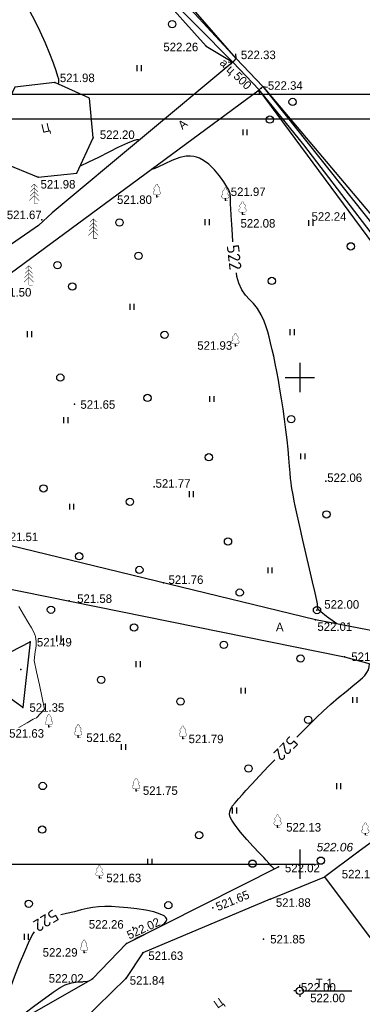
# Model space of a CAD drawing. Header units: millimetres. Extents: x 767170 to 66149698, y -983507 to 2493658.
# Tile 173 of 256: x 2530688 to 2565831, y -572026 to -470905. Entities that reach past the tile are written whole.
import ezdxf

# ---------------------------------------------------------------- set-up
doc = ezdxf.new("R2010")
doc.units = ezdxf.units.MM
doc.linetypes.add('Д_ТРОТ_ТРУБА', pattern=[3, 1.5, -1.5])
doc.linetypes.add('ДОРОГИ_СТРОЯЩ', pattern=[9, 8, -1])
for name, color, linetype in [('(001) Сетка', 92, 'Continuous'), ('(003) Пункты', 7, 'Continuous'), ('(004) Точки рельефа', 7, 'Continuous'), ('(004a) Точки рельефа (отк.)', 7, 'Continuous'), ('(017) Канализация', 33, 'KANALIS_K_1'), ('(022) Возд. Линии', 7, 'Continuous'), ('(025) Дорога', 7, 'Continuous'), ('(027) Гидрография', 7, 'Continuous'), ('(028) Гидротехн.', 7, 'Continuous'), ('(031) Горизонтали', 42, 'Continuous'), ('(035) Откосы', 7, 'Continuous'), ('(036) Растительность', 7, 'Continuous'), ('(038) Деревья', 7, 'Continuous'), ('A_STROYSETKA', 5, 'Continuous'), ('C-TOPO-MAJR', 9, 'Continuous')]:
    doc.layers.add(name, color=color, linetype=linetype)
doc.layers.add('(032) Горизонтали утолщенные', color=32, linetype='Continuous', lineweight=30)
doc.styles.add('BM-431', font='txt')
doc.styles.add('D-431', font='txt')
doc.styles.add('S', font='txtwr', dxfattribs={"oblique": 15})
doc.styles.get("Standard").update_dxf_attribs({"font": 'isocpeui.ttf'})
doc.styles.add('СПДС', font='isocpeur.ttf')
doc.linetypes.add('KANALIS_K_1', pattern='A,1,[">",Standard,S=1.8,R=0,X=-0.9,Y=-0.9],3,-1,["К",Standard,S=1.8,R=0,X=-0.9,Y=-0.9],-1,10', length=16)
doc.linetypes.add('ОТКОСЫ_НЕУКР', pattern='A,0.5,["|",Standard,S=1.2,R=0,X=0,Y=-1.2],1,["|",Standard,S=0.5,R=0,X=0,Y=-0.5],0.5', length=2)
doc.linetypes.add('ОТКОСЫ_НЕУКР1', pattern='A,0.5,["|",Standard,S=-1.2,R=0,X=0,Y=1.2],1,["|",Standard,S=-0.5,R=0,X=0,Y=0.5],0.5', length=2)
doc.linetypes.add('ОТКОСЫ_УКРЕП', pattern='A,0.5,["|",Standard,S=1.2,R=0,X=0,Y=-1.2],0.8,[".",Standard,S=1,R=0.1,X=0.1,Y=-1.2],0.1,["|",Standard,S=0.5,R=0,X=0,Y=-0.5],0', length=1.4)

# ---------------------------------------------------------------- blocks, each defined once
blk = doc.blocks.new('A11111111111')
blk.add_lwpolyline([(-186450, -2503181), (654550, -2503181), (654550, -1909181), (-186450, -1909181)], close=True)
blk.add_lwpolyline([(649550, -2498181), (-166450, -2498181), (-166450, -1914181), (649550, -1914181), (649550, -2498181)])
blk = doc.blocks.new('d')
at = {"layer": '(038) Деревья'}
blk.add_ellipse((0, 0), major_axis=(0.265, 0.265), ratio=1, start_param=5.497787, end_param=11.780972, dxfattribs=at)
blk = doc.blocks.new('ell')
at = {"const_width": 0.05}
for points in [[(0, 2), (-0.33, 1.67)], [(0, 0), (0, 2)], [(0, 2), (0.33, 1.67)], [(0, 1.2), (-0.44, 0.76)], [(0, 1.6), (-0.39, 1.21)], [(0, 1.6), (0.39, 1.21)], [(0, 1.2), (0.44, 0.76)], [(0, 0.8), (-0.5, 0.3)], [(0, 0.8), (0.5, 0.3)], [(0, 0), (0.38, 0)]]:
    blk.add_lwpolyline(points, dxfattribs=at)
blk = doc.blocks.new('I04010')
for p, q in [((-0.412273, 0.007146), (-0.412273, 1.207146)), ((0.387727, 1.207146), (0.387727, 0.007146))]:
    blk.add_line(p, q)
blk = doc.blocks.new('Setka')
at = {"layer": '(001) Сетка'}
for p, q in [((0, 1.5), (0, -1.5)), ((-1.5, 0), (1.5, 0))]:
    blk.add_line(p, q, dxfattribs=at)
blk = doc.blocks.new('karagach-flat-9-flat-1-flat-1')
at = {"layer": '(038) Деревья', "const_width": 0.0375}
for points in [[(-0.21, 1.01, 0.430853), (-0.26, 0.75, 0.548276)], [(-0.21, 1.01, 0.181567), (-0.12, 1.16, 0.303004)], [(0, 1.31, 0.246034), (-0.12, 1.16, 0.489079)], [(0, 1.31, -0.246034), (0.12, 1.16, -0.489079)], [(0.21, 1.01, -0.181567), (0.12, 1.16, -0.303004)], [(0.21, 1.01, -0.430853), (0.26, 0.75, -0.548276)], [(-0.31, 0.56, 0.626949), (-0.22, 0.21, 0.702465)], [(-0.31, 0.56, 0.383603), (-0.26, 0.75, 0.352912)], [(0.31, 0.56, -0.626949), (0.22, 0.21, -0.702465)], [(0.31, 0.56, -0.383603), (0.26, 0.75, -0.352912)]]:
    blk.add_lwpolyline(points, format="xyb", dxfattribs=at)
for points in [[(0, 0.21), (-0.22, 0.21)], [(0, 0), (0, 0.21)], [(0, 0.21), (0.22, 0.21)], [(0, 0), (0.28, 0)]]:
    blk.add_lwpolyline(points, dxfattribs=at)
at = {"layer": '(038) Деревья'}
blk.add_lwpolyline([(0, 0), (0, 0.21)], dxfattribs=at)
blk = doc.blocks.new('ell-flat-19-flat-1')
at = {"layer": '(038) Деревья', "const_width": 0.05}
for points in [[(0, 2), (-0.33, 1.67)], [(0, 0), (0, 2)], [(0, 2), (0.33, 1.67)], [(0, 1.2), (-0.44, 0.76)], [(0, 1.6), (-0.39, 1.21)], [(0, 1.6), (0.39, 1.21)], [(0, 1.2), (0.44, 0.76)], [(0, 0.8), (-0.5, 0.3)], [(0, 0.8), (0.5, 0.3)], [(0, 0), (0.38, 0)]]:
    blk.add_lwpolyline(points, dxfattribs=at)
blk = doc.blocks.new('karagach-flat-8-flat-1')
at = {"layer": '(038) Деревья', "const_width": 0.0375}
for points in [[(-0.21, 1.01, 0.430853), (-0.26, 0.75, 0.548276)], [(-0.21, 1.01, 0.181567), (-0.12, 1.16, 0.303004)], [(0, 1.31, 0.246034), (-0.12, 1.16, 0.489079)], [(0, 1.31, -0.246034), (0.12, 1.16, -0.489079)], [(0.21, 1.01, -0.181567), (0.12, 1.16, -0.303004)], [(0.21, 1.01, -0.430853), (0.26, 0.75, -0.548276)], [(-0.31, 0.56, 0.626949), (-0.22, 0.21, 0.702465)], [(-0.31, 0.56, 0.383603), (-0.26, 0.75, 0.352912)], [(0.31, 0.56, -0.626949), (0.22, 0.21, -0.702465)], [(0.31, 0.56, -0.383603), (0.26, 0.75, -0.352912)]]:
    blk.add_lwpolyline(points, format="xyb", dxfattribs=at)
for points in [[(0, 0.21), (-0.22, 0.21)], [(0, 0), (0, 0.21)], [(0, 0.21), (0.22, 0.21)], [(0, 0), (0.28, 0)]]:
    blk.add_lwpolyline(points, dxfattribs=at)
at = {"layer": '(038) Деревья'}
blk.add_lwpolyline([(0, 0), (0, 0.21)], dxfattribs=at)
blk = doc.blocks.new('karagach-flat-7-flat-1')
at = {"layer": '(038) Деревья', "const_width": 0.0375}
for points in [[(-0.21, 1.01, 0.430853), (-0.26, 0.75, 0.548276)], [(-0.21, 1.01, 0.181567), (-0.12, 1.16, 0.303004)], [(0, 1.31, 0.246034), (-0.12, 1.16, 0.489079)], [(0, 1.31, -0.246034), (0.12, 1.16, -0.489079)], [(0.21, 1.01, -0.181567), (0.12, 1.16, -0.303004)], [(0.21, 1.01, -0.430853), (0.26, 0.75, -0.548276)], [(-0.31, 0.56, 0.626949), (-0.22, 0.21, 0.702465)], [(-0.31, 0.56, 0.383603), (-0.26, 0.75, 0.352912)], [(0.31, 0.56, -0.626949), (0.22, 0.21, -0.702465)], [(0.31, 0.56, -0.383603), (0.26, 0.75, -0.352912)]]:
    blk.add_lwpolyline(points, format="xyb", dxfattribs=at)
for points in [[(0, 0.21), (-0.22, 0.21)], [(0, 0), (0, 0.21)], [(0, 0.21), (0.22, 0.21)], [(0, 0), (0.28, 0)]]:
    blk.add_lwpolyline(points, dxfattribs=at)
at = {"layer": '(038) Деревья'}
blk.add_lwpolyline([(0, 0), (0, 0.21)], dxfattribs=at)
blk = doc.blocks.new('karagach-flat-6-flat-1')
at = {"layer": '(038) Деревья', "const_width": 0.0375}
for points in [[(-0.21, 1.01, 0.430853), (-0.26, 0.75, 0.548276)], [(-0.21, 1.01, 0.181567), (-0.12, 1.16, 0.303004)], [(0, 1.31, 0.246034), (-0.12, 1.16, 0.489079)], [(0, 1.31, -0.246034), (0.12, 1.16, -0.489079)], [(0.21, 1.01, -0.181567), (0.12, 1.16, -0.303004)], [(0.21, 1.01, -0.430853), (0.26, 0.75, -0.548276)], [(-0.31, 0.56, 0.626949), (-0.22, 0.21, 0.702465)], [(-0.31, 0.56, 0.383603), (-0.26, 0.75, 0.352912)], [(0.31, 0.56, -0.626949), (0.22, 0.21, -0.702465)], [(0.31, 0.56, -0.383603), (0.26, 0.75, -0.352912)]]:
    blk.add_lwpolyline(points, format="xyb", dxfattribs=at)
for points in [[(0, 0.21), (-0.22, 0.21)], [(0, 0), (0, 0.21)], [(0, 0.21), (0.22, 0.21)], [(0, 0), (0.28, 0)]]:
    blk.add_lwpolyline(points, dxfattribs=at)
at = {"layer": '(038) Деревья'}
blk.add_lwpolyline([(0, 0), (0, 0.21)], dxfattribs=at)
blk = doc.blocks.new('karagach-flat-25-flat-1')
at = {"layer": '(038) Деревья', "const_width": 0.0375}
for points in [[(-0.21, 1.01, 0.430853), (-0.26, 0.75, 0.548276)], [(-0.21, 1.01, 0.181567), (-0.12, 1.16, 0.303004)], [(0, 1.31, 0.246034), (-0.12, 1.16, 0.489079)], [(0, 1.31, -0.246034), (0.12, 1.16, -0.489079)], [(0.21, 1.01, -0.181567), (0.12, 1.16, -0.303004)], [(0.21, 1.01, -0.430853), (0.26, 0.75, -0.548276)], [(-0.31, 0.56, 0.626949), (-0.22, 0.21, 0.702465)], [(-0.31, 0.56, 0.383603), (-0.26, 0.75, 0.352912)], [(0.31, 0.56, -0.626949), (0.22, 0.21, -0.702465)], [(0.31, 0.56, -0.383603), (0.26, 0.75, -0.352912)]]:
    blk.add_lwpolyline(points, format="xyb", dxfattribs=at)
for points in [[(0, 0.21), (-0.22, 0.21)], [(0, 0), (0, 0.21)], [(0, 0.21), (0.22, 0.21)], [(0, 0), (0.28, 0)]]:
    blk.add_lwpolyline(points, dxfattribs=at)
at = {"layer": '(038) Деревья'}
blk.add_lwpolyline([(0, 0), (0, 0.21)], dxfattribs=at)
blk = doc.blocks.new('karagach-flat-24-flat-1')
at = {"layer": '(038) Деревья', "const_width": 0.0375}
for points in [[(-0.21, 1.01, 0.430853), (-0.26, 0.75, 0.548276)], [(-0.21, 1.01, 0.181567), (-0.12, 1.16, 0.303004)], [(0, 1.31, 0.246034), (-0.12, 1.16, 0.489079)], [(0, 1.31, -0.246034), (0.12, 1.16, -0.489079)], [(0.21, 1.01, -0.181567), (0.12, 1.16, -0.303004)], [(0.21, 1.01, -0.430853), (0.26, 0.75, -0.548276)], [(-0.31, 0.56, 0.626949), (-0.22, 0.21, 0.702465)], [(-0.31, 0.56, 0.383603), (-0.26, 0.75, 0.352912)], [(0.31, 0.56, -0.626949), (0.22, 0.21, -0.702465)], [(0.31, 0.56, -0.383603), (0.26, 0.75, -0.352912)]]:
    blk.add_lwpolyline(points, format="xyb", dxfattribs=at)
for points in [[(0, 0.21), (-0.22, 0.21)], [(0, 0), (0, 0.21)], [(0, 0.21), (0.22, 0.21)], [(0, 0), (0.28, 0)]]:
    blk.add_lwpolyline(points, dxfattribs=at)
at = {"layer": '(038) Деревья'}
blk.add_lwpolyline([(0, 0), (0, 0.21)], dxfattribs=at)
blk = doc.blocks.new('karagach-flat-32')
at = {"layer": '(038) Деревья', "const_width": 0.0375}
for points in [[(-0.21, 1.01, 0.430853), (-0.26, 0.75, 0.548276)], [(-0.21, 1.01, 0.181567), (-0.12, 1.16, 0.303004)], [(0, 1.31, 0.246034), (-0.12, 1.16, 0.489079)], [(0, 1.31, -0.246034), (0.12, 1.16, -0.489079)], [(0.21, 1.01, -0.181567), (0.12, 1.16, -0.303004)], [(0.21, 1.01, -0.430853), (0.26, 0.75, -0.548276)], [(-0.31, 0.56, 0.626949), (-0.22, 0.21, 0.702465)], [(-0.31, 0.56, 0.383603), (-0.26, 0.75, 0.352912)], [(0.31, 0.56, -0.626949), (0.22, 0.21, -0.702465)], [(0.31, 0.56, -0.383603), (0.26, 0.75, -0.352912)]]:
    blk.add_lwpolyline(points, format="xyb", dxfattribs=at)
for points in [[(0, 0.21), (-0.22, 0.21)], [(0, 0), (0, 0.21)], [(0, 0.21), (0.22, 0.21)], [(0, 0), (0.28, 0)]]:
    blk.add_lwpolyline(points, dxfattribs=at)
at = {"layer": '(038) Деревья'}
blk.add_lwpolyline([(0, 0), (0, 0.21)], dxfattribs=at)
blk = doc.blocks.new('karagach-flat-34')
at = {"layer": '(038) Деревья', "const_width": 0.0375}
for points in [[(-0.21, 1.01, 0.430853), (-0.26, 0.75, 0.548276)], [(-0.21, 1.01, 0.181567), (-0.12, 1.16, 0.303004)], [(0, 1.31, 0.246034), (-0.12, 1.16, 0.489079)], [(0, 1.31, -0.246034), (0.12, 1.16, -0.489079)], [(0.21, 1.01, -0.181567), (0.12, 1.16, -0.303004)], [(0.21, 1.01, -0.430853), (0.26, 0.75, -0.548276)], [(-0.31, 0.56, 0.626949), (-0.22, 0.21, 0.702465)], [(-0.31, 0.56, 0.383603), (-0.26, 0.75, 0.352912)], [(0.31, 0.56, -0.626949), (0.22, 0.21, -0.702465)], [(0.31, 0.56, -0.383603), (0.26, 0.75, -0.352912)]]:
    blk.add_lwpolyline(points, format="xyb", dxfattribs=at)
for points in [[(0, 0.21), (-0.22, 0.21)], [(0, 0), (0, 0.21)], [(0, 0.21), (0.22, 0.21)], [(0, 0), (0.28, 0)]]:
    blk.add_lwpolyline(points, dxfattribs=at)
at = {"layer": '(038) Деревья'}
blk.add_lwpolyline([(0, 0), (0, 0.21)], dxfattribs=at)
blk = doc.blocks.new('karagach-flat-36')
at = {"layer": '(038) Деревья', "const_width": 0.0375}
for points in [[(-0.21, 1.01, 0.430853), (-0.26, 0.75, 0.548276)], [(-0.21, 1.01, 0.181567), (-0.12, 1.16, 0.303004)], [(0, 1.31, 0.246034), (-0.12, 1.16, 0.489079)], [(0, 1.31, -0.246034), (0.12, 1.16, -0.489079)], [(0.21, 1.01, -0.181567), (0.12, 1.16, -0.303004)], [(0.21, 1.01, -0.430853), (0.26, 0.75, -0.548276)], [(-0.31, 0.56, 0.626949), (-0.22, 0.21, 0.702465)], [(-0.31, 0.56, 0.383603), (-0.26, 0.75, 0.352912)], [(0.31, 0.56, -0.626949), (0.22, 0.21, -0.702465)], [(0.31, 0.56, -0.383603), (0.26, 0.75, -0.352912)]]:
    blk.add_lwpolyline(points, format="xyb", dxfattribs=at)
for points in [[(0, 0.21), (-0.22, 0.21)], [(0, 0), (0, 0.21)], [(0, 0.21), (0.22, 0.21)], [(0, 0), (0.28, 0)]]:
    blk.add_lwpolyline(points, dxfattribs=at)
at = {"layer": '(038) Деревья'}
blk.add_lwpolyline([(0, 0), (0, 0.21)], dxfattribs=at)
blk = doc.blocks.new('karagach-flat-37')
at = {"layer": '(038) Деревья', "const_width": 0.0375}
for points in [[(-0.21, 1.01, 0.430853), (-0.26, 0.75, 0.548276)], [(-0.21, 1.01, 0.181567), (-0.12, 1.16, 0.303004)], [(0, 1.31, 0.246034), (-0.12, 1.16, 0.489079)], [(0, 1.31, -0.246034), (0.12, 1.16, -0.489079)], [(0.21, 1.01, -0.181567), (0.12, 1.16, -0.303004)], [(0.21, 1.01, -0.430853), (0.26, 0.75, -0.548276)], [(-0.31, 0.56, 0.626949), (-0.22, 0.21, 0.702465)], [(-0.31, 0.56, 0.383603), (-0.26, 0.75, 0.352912)], [(0.31, 0.56, -0.626949), (0.22, 0.21, -0.702465)], [(0.31, 0.56, -0.383603), (0.26, 0.75, -0.352912)]]:
    blk.add_lwpolyline(points, format="xyb", dxfattribs=at)
for points in [[(0, 0.21), (-0.22, 0.21)], [(0, 0), (0, 0.21)], [(0, 0.21), (0.22, 0.21)], [(0, 0), (0.28, 0)]]:
    blk.add_lwpolyline(points, dxfattribs=at)
at = {"layer": '(038) Деревья'}
blk.add_lwpolyline([(0, 0), (0, 0.21)], dxfattribs=at)
blk = doc.blocks.new('karagach-flat-35-flat-1')
at = {"layer": '(038) Деревья', "const_width": 0.0375}
for points in [[(-0.21, 1.01, 0.430853), (-0.26, 0.75, 0.548276)], [(-0.21, 1.01, 0.181567), (-0.12, 1.16, 0.303004)], [(0, 1.31, 0.246034), (-0.12, 1.16, 0.489079)], [(0, 1.31, -0.246034), (0.12, 1.16, -0.489079)], [(0.21, 1.01, -0.181567), (0.12, 1.16, -0.303004)], [(0.21, 1.01, -0.430853), (0.26, 0.75, -0.548276)], [(-0.31, 0.56, 0.626949), (-0.22, 0.21, 0.702465)], [(-0.31, 0.56, 0.383603), (-0.26, 0.75, 0.352912)], [(0.31, 0.56, -0.626949), (0.22, 0.21, -0.702465)], [(0.31, 0.56, -0.383603), (0.26, 0.75, -0.352912)]]:
    blk.add_lwpolyline(points, format="xyb", dxfattribs=at)
for points in [[(0, 0.21), (-0.22, 0.21)], [(0, 0), (0, 0.21)], [(0, 0.21), (0.22, 0.21)], [(0, 0), (0.28, 0)]]:
    blk.add_lwpolyline(points, dxfattribs=at)
at = {"layer": '(038) Деревья'}
blk.add_lwpolyline([(0, 0), (0, 0.21)], dxfattribs=at)
blk = doc.blocks.new('karagach-flat-33-flat-1')
at = {"layer": '(038) Деревья', "const_width": 0.0375}
for points in [[(-0.21, 1.01, 0.430853), (-0.26, 0.75, 0.548276)], [(-0.21, 1.01, 0.181567), (-0.12, 1.16, 0.303004)], [(0, 1.31, 0.246034), (-0.12, 1.16, 0.489079)], [(0, 1.31, -0.246034), (0.12, 1.16, -0.489079)], [(0.21, 1.01, -0.181567), (0.12, 1.16, -0.303004)], [(0.21, 1.01, -0.430853), (0.26, 0.75, -0.548276)], [(-0.31, 0.56, 0.626949), (-0.22, 0.21, 0.702465)], [(-0.31, 0.56, 0.383603), (-0.26, 0.75, 0.352912)], [(0.31, 0.56, -0.626949), (0.22, 0.21, -0.702465)], [(0.31, 0.56, -0.383603), (0.26, 0.75, -0.352912)]]:
    blk.add_lwpolyline(points, format="xyb", dxfattribs=at)
for points in [[(0, 0.21), (-0.22, 0.21)], [(0, 0), (0, 0.21)], [(0, 0.21), (0.22, 0.21)], [(0, 0), (0.28, 0)]]:
    blk.add_lwpolyline(points, dxfattribs=at)
at = {"layer": '(038) Деревья'}
blk.add_lwpolyline([(0, 0), (0, 0.21)], dxfattribs=at)
blk = doc.blocks.new('I00050-flat-2-flat-1-flat-1')
at = {"layer": '(003) Пункты'}
for p, q in [((0, 0.37), (0, 0.62)), ((0, -0.01), (0, 0.01)), ((-0.38, -0.01), (-0.62, -0.01)), ((0, -0.38), (0, -0.63)), ((0.38, -0.01), (0.62, -0.01))]:
    blk.add_line(p, q, dxfattribs=at)
blk.add_circle((0, -0.01), 0.375, dxfattribs=at)
at = {"layer": '(003) Пункты', "style": 'S', "oblique": 15}
blk.add_attdef('N', (-1.9, -0.34), '', height=1, dxfattribs=at)
at = {"color": 4, "style": 'S', "oblique": 15}
for tag, p in [('C', (0.72, 0.09)), ('Z', (0.79, -1.11))]:
    blk.add_attdef(tag, p, '', height=1, dxfattribs=at)
blk = doc.blocks.new('Topo Xos')
at = {"layer": '(003) Пункты', "ltscale": 600, "transparency": 16777216}
blk.add_line((107.28, 0.96), (112.02, 0.96), dxfattribs=at)
at = {"layer": '(004) Точки рельефа', "color": 7, "linetype": 'ByBlock', "lineweight": -2, "transparency": 16777216}
for p in [(97.07, 98), (99.96, 96.53), (81.54, 94.25), (102.69, 93.69), (85.47, 88.59), (79.81, 84.52), (91.99, 82.52), (99.03, 82.16), (111.61, 81.19), (80.21, 80.17), (100.79, 80.72), (100.06, 67.21), (83.55, 61.21), (91.74, 52.72), (109.35, 53.31), (92.69, 42.87), (83.01, 41.01), (108.43, 40.08), (108.26, 39.08), (79.02, 36.81), (111.26, 35.28), (78.05, 33.97), (78.24, 30.06), (80.93, 28.08), (83.93, 27.02), (94.66, 26.88), (89.88, 21.52), (104.39, 17.77), (112.62, 15.2), (104.47, 13.72), (86.11, 12.56), (103.64, 10.37), (97.74, 9.5), (102.95, 6.28), (88.88, 5.84), (84.54, 4.9), (90.56, 4.87), (85.39, 2.2), (88.81, 2.25), (106.66, 0.97)]:
    blk.add_point(p, dxfattribs=at)
at = {"layer": '(004a) Точки рельефа (отк.)', "color": 7, "linetype": 'ByBlock', "lineweight": -2, "transparency": 16777216}
blk.add_point((89.54, 7.49), dxfattribs=at)
at = {"layer": '(025) Дорога', "linetype": 'Д_ТРОТ_ТРУБА', "ltscale": 600, "transparency": 16777216, "flags": 128}
for points in [[(75.66, 90.05), (76.18, 86.03), (79.81, 84.52), (83.8, 84.93), (85.47, 88.59), (85.08, 92.65), (81.54, 94.25), (77.44, 93.78), (75.66, 90.05)], [(169.3, 52.29), (163.99, 46.16), (150.07, 36.65), (149.73, 36.28), (143.87, 33.12), (139.95, 32.54), (135.97, 33.68), (108.26, 39.08), (71.19, 48.09), (70.05, 49.11), (61.15, 60.63), (61.03, 61.04), (61.09, 61.52), (74.94, 73.16), (102.51, 93.52)], [(103.64, 10.37), (109.23, 12.67)], [(113.92, 6.41), (109.23, 12.67)]]:
    blk.add_lwpolyline(points, dxfattribs=at)
at = {"layer": '(027) Гидрография', "color": 3, "ltscale": 600, "transparency": 16777216}
for points in [[(39.25, 151), (51.34, 133.53), (92.26, 103.99), (99.78, 96.36)], [(100.14, 96.71), (92.92, 104.55), (51.81, 133.81), (39.59, 151.22)], [(149.73, 36.28), (147.84, 43.41), (147.52, 43.73), (146.82, 43.69), (143.41, 43.67), (134.45, 52.49), (118.33, 73.15), (107.07, 87.87), (102.51, 93.52)], [(102.87, 93.86), (116.68, 76.46), (126.39, 63.96), (135.15, 52.93), (144.34, 44.46), (145.04, 44.26), (145.46, 44.31), (159.93, 55.42)]]:
    blk.add_lwpolyline(points, dxfattribs=at)
at = {"layer": '(028) Гидротехн.', "linetype": 'Д_ТРОТ_ТРУБА', "ltscale": 600, "transparency": 16777216}
for points in [[(99.33, 96.39), (99.78, 96.36), (100.14, 96.71), (100.09, 97.21)], [(99.78, 96.36), (102.51, 93.52)], [(100.14, 96.71), (102.87, 93.86)], [(102.52, 93.06), (102.51, 93.52), (102.87, 93.86), (103.37, 93.79)]]:
    blk.add_lwpolyline(points, dxfattribs=at)
at = {"layer": '(032) Горизонтали утолщенные', "color": 32, "linetype": 'Continuous', "lineweight": 30, "ltscale": 600, "transparency": 16777216}
for points in [[(81.91, 94.08), (81.91, 94.08), (81.95, 94.32), (81.93, 94.6), (81.86, 94.88), (81.67, 95.44), (81.39, 96.23), (81.02, 97.21), (80.57, 98.31), (80.04, 99.49), (79.46, 100.7), (78.81, 101.88), (78.13, 102.98), (77.38, 104)], [(90.2, 88.35), (90.19, 88.35), (90.12, 88.38), (90.06, 88.38), (89.9, 88.37), (89.58, 88.27), (88.99, 88.04), (88.08, 87.61), (87.06, 87.1), (86, 86.56), (84.99, 86.06), (84.13, 85.65)], [(89.67, 6.24), (89.96, 6.41), (90.34, 6.6), (90.71, 6.76)], [(76.47, -2.9), (76.81, -2.61), (77.57, -1.99), (78.48, -1.28), (79.47, -0.53), (80.46, 0.2), (81.36, 0.84), (82.1, 1.33), (82.59, 1.6), (83.24, 1.8), (83.87, 1.9), (84.45, 1.94), (84.9, 1.96), (84.97, 1.96)]]:
    blk.add_lwpolyline(points, dxfattribs=at)
at = {"linetype": 'ОТКОСЫ_НЕУКР1', "ltscale": 600, "transparency": 16777216}
for points in [[(38.88, 150.75), (51.05, 133.24), (91.98, 103.7), (97.07, 98), (99.78, 96.36)], [(100.14, 96.71), (93.19, 104.74), (52.13, 133.96), (40.21, 151.42)]]:
    blk.add_lwpolyline(points, dxfattribs=at)
at = {"linetype": 'ОТКОСЫ_НЕУКР', "ltscale": 600, "transparency": 16777216}
for points in [[(149.73, 36.28), (147.25, 43.08), (145.85, 43.11), (143.09, 43.04), (134.24, 52.12), (124.29, 64.57), (115.44, 76.01), (102.51, 93.52)], [(102.87, 93.86), (117.34, 76.68), (125.57, 65.78), (135.4, 53.11), (144.75, 44.82), (145.26, 44.59), (149.27, 47.8), (159.53, 55.96)]]:
    blk.add_lwpolyline(points, dxfattribs=at)
at = {"linetype": 'ОТКОСЫ_УКРЕП', "ltscale": 600, "transparency": 16777216}
blk.add_lwpolyline([(73.1, 33.75), (79.02, 36.81), (78.24, 30.06), (73.1, 33.75)], dxfattribs=at)
at = {"layer": '(001) Сетка', "transparency": 16777216}
for p in [(106.66, 63.97), (106.66, 13.97)]:
    blk.add_blockref('Setka', p, dxfattribs=at)
at = {"layer": '(022) Возд. Линии', "transparency": 16777216}
for name, p in [('ell-flat-19-flat-1', (79.42, 81.83)), ('karagach-flat-7-flat-1', (91.99, 82.52)), ('karagach-flat-8-flat-1', (99.03, 82.16)), ('karagach-flat-6-flat-1', (100.79, 80.72)), ('karagach-flat-9-flat-1-flat-1', (100.06, 67.21)), ('karagach-flat-37', (80.93, 28.08)), ('karagach-flat-36', (83.93, 27.02)), ('karagach-flat-32', (94.66, 26.88)), ('karagach-flat-34', (89.88, 21.52)), ('karagach-flat-25-flat-1', (104.39, 17.77)), ('karagach-flat-24-flat-1', (113.39, 16.95)), ('karagach-flat-33-flat-1', (86.11, 12.56)), ('karagach-flat-35-flat-1', (84.54, 4.9)), ('I00050-flat-2-flat-1-flat-1', (106.66, 0.97))]:
    blk.add_blockref(name, p, dxfattribs=at)
at = {"layer": '(036) Растительность', "linetype": 'Continuous', "transparency": 16777216, "xscale": 0.5, "yscale": 0.5, "zscale": 0.5}
for p in [(90.2, 95.43), (101.05, 88.83), (97.18, 79.61), (107.81, 79.53), (89.46, 70.92), (105.9, 68.31), (78.94, 68.1), (97.64, 61.45), (82.66, 59.27), (106.99, 55.56), (95.55, 51.67), (83.27, 50.4), (103.62, 43.86), (81.96, 36.86), (90.09, 34.21), (100.87, 31.5), (112.31, 30.54), (88.58, 25.71), (110.66, 21.68), (99.97, 19.18), (91.3, 13.92), (78.62, 6.21)]:
    blk.add_blockref('I04010', p, dxfattribs=at)
at = {"layer": '(038) Деревья', "linetype": 'Continuous', "transparency": 16777216}
for name, p in [('d', (93.58, 100.25)), ('d', (105.93, 92.26)), ('d', (103.6, 90.45)), ('ell', (85.48, 78.25)), ('d', (88.17, 79.88)), ('d', (111.9, 77.43)), ('d', (81.81, 75.5)), ('d', (90.12, 76.45)), ('ell', (78.87, 73.45)), ('d', (103.8, 73.88)), ('d', (83.33, 73.3)), ('d', (92.8, 68.34)), ('d', (82.1, 63.95)), ('d', (91.04, 61.86)), ('d', (105.78, 59.68)), ('d', (97.33, 55.77)), ('d', (80.38, 52.57)), ('d', (89.24, 51.19)), ('d', (109.41, 49.9)), ('d', (99.3, 47.12)), ('d', (84.03, 45.6)), ('d', (90.21, 44.2)), ('d', (100.5, 41.87)), ('d', (81.14, 40.11)), ('d', (108.43, 40.08)), ('d', (89.66, 38.29)), ('d', (98.88, 36.5)), ('d', (106.75, 35.11)), ('d', (86.29, 32.91)), ('d', (94.42, 30.68)), ('d', (107.53, 28.81)), ('d', (101.41, 23.8)), ('d', (80.29, 22.01)), ('d', (80.24, 17.53)), ('d', (96.33, 16.95)), ('d', (101.81, 14.03)), ('d', (108.82, 14.34)), ('d', (78.86, 9.92)), ('d', (93.18, 9.76))]:
    blk.add_blockref(name, p, dxfattribs=at)
at = {"layer": '(003) Пункты', "transparency": 16777216, "style": 'D-431'}
for s, p in [('T-1', (108.3, 1.34)), ('522.00', (107.73, -0.2))]:
    blk.add_text(s, height=0.875, dxfattribs=at).set_placement(p)
at = {"layer": '(004) Точки рельефа', "linetype": 'ByBlock', "transparency": 16777216, "char_height": 0.875, "attachment_point": 4, "style": 'D-431'}
for s, insert in [('522.26', (92.67, 97.9)), ('522.33', (100.62, 97.09)), ('521.98', (82.05, 94.73)), ('522.34', (103.39, 93.94)), ('522.20', (86.15, 88.89)), ('521.98', (80.07, 83.8)), ('521.97', (99.58, 83.03)), ('521.80', (87.92, 82.22)), ('521.67', (76.61, 80.66)), ('522.24', (107.87, 80.49)), ('522.08', (100.58, 79.79)), ('521.50', (75.55, 72.71)), ('521.93', (96.15, 67.24)), ('521.65', (84.16, 61.18)), ('521.77', (91.87, 53.07)), ('522.06', (109.48, 53.66)), ('521.51', (76.26, 47.59)), ('521.76', (93.2, 43.19)), ('521.58', (83.83, 41.24)), ('522.00', (109.18, 40.65)), ('522.01', (108.47, 38.37)), ('521.49', (79.7, 36.77)), ('521.94', (111.95, 35.28)), ('521.35', (78.93, 30.06)), ('521.63', (76.85, 27.4)), ('521.62', (84.77, 26.96)), ('521.79', (95.26, 26.84)), ('521.75', (90.57, 21.53)), ('522.13', (105.27, 17.76)), ('{\\fArial|b0|i1|c204|p32;522.06}', (108.39, 15.72)), ('522.02', (105.14, 13.58)), ('522.10', (110.97, 12.95)), ('521.63', (86.82, 12.56)), ('521.88', (104.21, 10.03)), ('521.85', (103.63, 6.27)), ('522.29', (80.29, 4.91)), ('521.63', (91.13, 4.57)), ('522.02', (80.91, 2.24)), ('521.84', (89.22, 2.03))]:
    blk.add_mtext(s, dxfattribs=dict(at, insert=insert))
for s, insert, rotation in [('521.65', (98.11, 9.55), 22.3582), ('522.02', (89, 6.63), 24.6937)]:
    blk.add_mtext(s, dxfattribs=dict(at, insert=insert, rotation=rotation))
at = {"layer": '(004a) Точки рельефа (отк.)', "linetype": 'ByBlock', "transparency": 16777216, "char_height": 0.875, "attachment_point": 4, "style": 'D-431'}
for s, insert in [('522.26', (85.02, 7.79)), ('522.00', (106.78, 1.32))]:
    blk.add_mtext(s, dxfattribs=dict(at, insert=insert))
at = {"layer": '(017) Канализация', "color": 0, "linetype": 'Continuous', "transparency": 16777216, "style": 'BM-431'}
blk.add_text('а/ц 500', height=0.875, rotation=315.6575, dxfattribs=at).set_placement((98.39, 96.19))
at = {"layer": '(025) Дорога', "linetype": 'ДОРОГИ_СТРОЯЩ', "transparency": 16777216, "style": 'BM-431'}
for s, rotation, p in [('Ц', 13.2603, (80.27, 89.07)), ('A', 40.2056, (94.63, 89.38)), ('Ц', 34.6976, (98.23, -0.88, -0.49))]:
    blk.add_text(s, height=0.875, rotation=rotation, dxfattribs=at).set_placement(p)
blk.add_text('A', height=0.875, dxfattribs=at).set_placement((104.22, 37.9))
at = {"layer": 'C-TOPO-MAJR', "color": 32, "linetype": 'Continuous', "lineweight": 30, "transparency": 16777216, "insert": (105.23, 25.86), "char_height": 1.25, "width": 2.3988, "attachment_point": 5, "rotation": 225.7628, "style": 'СПДС', "bg_fill": 3, "box_fill_scale": 1.254, "bg_fill_color": 256, "bg_fill_true_color": 13158600, "bg_fill_transparency": 0}
blk.add_mtext('522', dxfattribs=at)
at = {"layer": '(032) Горизонтали утолщенные', "color": 32, "linetype": 'Continuous', "lineweight": 30, "ltscale": 600, "transparency": 16777216}
for points in [[(106.36, 27.01), (106.6, 27.26), (107.57, 28.23), (108.41, 29.07), (109.07, 29.7), (109.86, 30.42), (110.65, 31.1), (111.41, 31.72), (112.09, 32.28), (112.67, 32.75), (113.09, 33.12), (113.34, 33.37), (113.55, 33.68), (113.7, 33.95), (113.79, 34.23), (113.82, 34.58)], [(104.03, 13.49), (103.93, 13.59), (103.73, 13.81), (103.49, 14.08), (103.22, 14.38), (102.96, 14.67), (102.49, 15.16), (101.89, 15.8), (101.24, 16.53), (100.59, 17.28), (100.03, 17.99), (99.7, 18.49), (99.54, 18.8), (99.49, 18.97), (99.47, 19.04), (99.47, 19.14), (99.49, 19.34), (99.55, 19.6), (99.72, 19.92), (100.02, 20.29), (100.38, 20.68), (100.78, 21.15), (101.13, 21.55), (101.73, 22.2), (102.53, 23.05), (103.47, 24.04), (104.11, 24.7)]]:
    blk.add_lwpolyline(points, dxfattribs=at)
at = {"layer": 'C-TOPO-MAJR', "color": 32, "linetype": 'Continuous', "lineweight": 30, "transparency": 16777216, "char_height": 1.25, "width": 2.3988, "attachment_point": 5, "style": 'СПДС', "bg_fill": 3, "box_fill_scale": 1.254, "bg_fill_color": 256, "bg_fill_true_color": 13158600, "bg_fill_transparency": 0}
for insert, rotation in [((99.94, 76.3), 276.7766), ((80.62, 8.18), 211.9439)]:
    blk.add_mtext('522', dxfattribs=dict(at, insert=insert, rotation=rotation))
at = {"layer": '(025) Дорога', "linetype": 'Д_ТРОТ_ТРУБА', "ltscale": 600, "transparency": 16777216, "flags": 128}
for points in [[(99.78, 96.36), (81.26, 80.87), (79.87, 79.57), (70.05, 72.81), (56.62, 62.27), (54.56, 61.52), (53.68, 61.81), (32.28, 80.71), (26.37, 89.72), (21.09, 85.14), (27.43, 78.24), (30.3, 75.15), (47.21, 58.98), (47.21, 58.09), (46.92, 57.22), (40.1, 52.31), (39.69, 52.2), (38.94, 52.63), (35.14, 54.56), (29.41, 50.31), (28.79, 49.7), (16.15, 44.52), (-0.59, 35.94), (-24.6, 23.73), (-48.95, 6.21), (-66.5, -8.96), (-67.48, -9.84), (-65.7, -11.81), (-57.59, -4.35), (-33.32, 13.06), (-16.5, 22.09), (-6.6, 26.99), (15.61, 38.68), (30.23, 47.18), (32.41, 47.97), (35.05, 48.31), (36.82, 48.07), (37.92, 47.75), (42.83, 40.39), (42.95, 39.02), (42.02, 37.29), (39.68, 34.55), (40.81, 32.7), (40.81, 32.7), (40.81, 32.7)], [(69.73, -10.6), (69.18, -10.23), (58.86, 4.61), (55.11, 11.07), (48.12, 27.6), (47.73, 30.67), (49.74, 34.13), (54.13, 37.11), (67.22, 44.21), (111.26, 35.28), (132.16, 29.54), (112.62, 15.2), (109.23, 12.67)]]:
    blk.add_lwpolyline(points, dxfattribs=at)
at = {"layer": '(031) Горизонтали', "color": 42, "linetype": 'Continuous', "lineweight": 0, "ltscale": 600, "transparency": 16777216}
blk.add_lwpolyline([(77.86, 28), (78.69, 28.51), (79.32, 28.87), (79.66, 29.02), (80.47, 29.9), (80.47, 29.9), (80.47, 29.9), (80.47, 29.9), (80.47, 29.9), (80.47, 29.9), (80.24, 31.07), (79.96, 32.4), (79.67, 33.72), (79.42, 34.88), (79.51, 35.83), (79.51, 35.83), (79.51, 35.83), (79.51, 35.83), (79.51, 35.83), (79.51, 35.83), (79.51, 35.83), (79.51, 35.83), (79.57, 36), (79.62, 36.37), (79.63, 36.86), (79.56, 37.37), (79.42, 37.73), (79.14, 38.24), (78.76, 38.88), (78.31, 39.62), (77.83, 40.44)], dxfattribs=at)
at = {"layer": '(032) Горизонтали утолщенные', "color": 32, "linetype": 'Continuous', "lineweight": 30, "ltscale": 600, "transparency": 16777216}
for points in [[(99.8, 77.91), (99.75, 78.6), (99.69, 79.69), (99.64, 80.62), (99.6, 81.32), (99.57, 81.72), (99.55, 82.16), (99.55, 82.51), (99.51, 82.84), (99.37, 83.22), (99.18, 83.56), (98.87, 84.07), (98.44, 84.66), (97.92, 85.28), (97.32, 85.86), (96.79, 86.25), (96.37, 86.48), (96.08, 86.59), (95.93, 86.63), (95.78, 86.67), (95.47, 86.7), (95, 86.68), (94.35, 86.54), (93.55, 86.25), (92.81, 85.91), (92.18, 85.59), (91.79, 85.41), (91.58, 85.35), (91.48, 85.35), (91.46, 85.36)], [(110.47, 38.65), (110.22, 38.83), (109.42, 39.43), (108.82, 39.89), (108.56, 40.12), (108.49, 40.31), (108.49, 40.49), (108.48, 40.72), (108.4, 41.06), (108.23, 41.84), (107.97, 42.96), (107.67, 44.31), (107.33, 45.78), (106.99, 47.27), (106.68, 48.67), (106.4, 49.87), (106.2, 50.78), (106.1, 51.27), (106.01, 51.72), (105.94, 52.07), (105.89, 52.39), (105.83, 52.75), (105.77, 53.19), (105.72, 53.6), (105.67, 54.17), (105.61, 54.86), (105.54, 55.68), (105.46, 56.59), (105.36, 57.57), (105.24, 58.6), (105.1, 59.67), (104.95, 60.73), (104.79, 61.76), (104.63, 62.75), (104.47, 63.7), (104.31, 64.59), (104.14, 65.41), (103.99, 66.15), (103.83, 66.8), (103.66, 67.53), (103.52, 68.13), (103.39, 68.65), (103.23, 69.17), (103, 69.73), (102.69, 70.4), (102.31, 71.04), (101.91, 71.55), (101.5, 71.98), (101.1, 72.42), (100.73, 72.95), (100.4, 73.64), (100.22, 74.32), (100.16, 74.7)], [(92.42, 7.63), (92.78, 7.89), (92.97, 8.12), (93.02, 8.27), (93.01, 8.34), (93, 8.4), (92.93, 8.51), (92.74, 8.67), (92.35, 8.86), (91.68, 9.07), (90.86, 9.25), (89.96, 9.39), (89.03, 9.49), (88.13, 9.57), (87.34, 9.62), (86.65, 9.62), (86.03, 9.59), (85.45, 9.52), (84.87, 9.42), (84.25, 9.28), (83.55, 9.1), (82.75, 8.91), (82.15, 8.78)], [(79.43, 7.04), (79.29, 6.81), (78.92, 6.09), (78.41, 4.97), (77.89, 3.7), (77.37, 2.36), (76.88, 1.03), (76.43, -0.2), (76.05, -1.25), (75.76, -2.02), (75.59, -2.45), (75.32, -2.86), (75.02, -3.22), (74.75, -3.53), (74.61, -3.74), (74.57, -3.89), (74.58, -3.98), (74.6, -4.02), (74.63, -4.06), (74.73, -4.11), (74.94, -4.17), (74.98, -4.17)]]:
    blk.add_lwpolyline(points, dxfattribs=at)
at = {"layer": '(035) Откосы', "linetype": 'ОТКОСЫ_НЕУКР', "ltscale": 600, "transparency": 16777216}
for points in [[(69.18, -10.23), (75.86, -3.25), (85.39, 2.2), (88.88, 5.84), (104.47, 13.72)], [(103.64, 10.37), (90.56, 4.87), (88.81, 2.25), (82.95, -3.52), (77.81, -5.52), (70.61, -11.22)]]:
    blk.add_lwpolyline(points, dxfattribs=at)
blk = doc.blocks.new('A$Cccaa34c6')
at = {"layer": 'A_STROYSETKA', "linetype": 'Continuous'}
blk.add_line((-7707.2, 200000), (250000, 200000), dxfattribs=at)

msp = doc.modelspace()

# ---------------------------------------------------------------- block references
at = {"xscale": 0.5, "yscale": 0.5, "zscale": 0.5}
msp.add_blockref('A11111111111', (2361748.15, 475993.25), dxfattribs=at)

# ---------------------------------------------------------------- next in the draw order: block references
at = {"xscale": 1000, "yscale": 1000, "zscale": 1000}
msp.add_blockref('Topo Xos', (2452754.32, -571613.28), dxfattribs=at)

# ---------------------------------------------------------------- next in the draw order: block references
msp.add_blockref('A$Cccaa34c6', (2309413.61, -757644.92))

doc.saveas('drawing.dxf')
